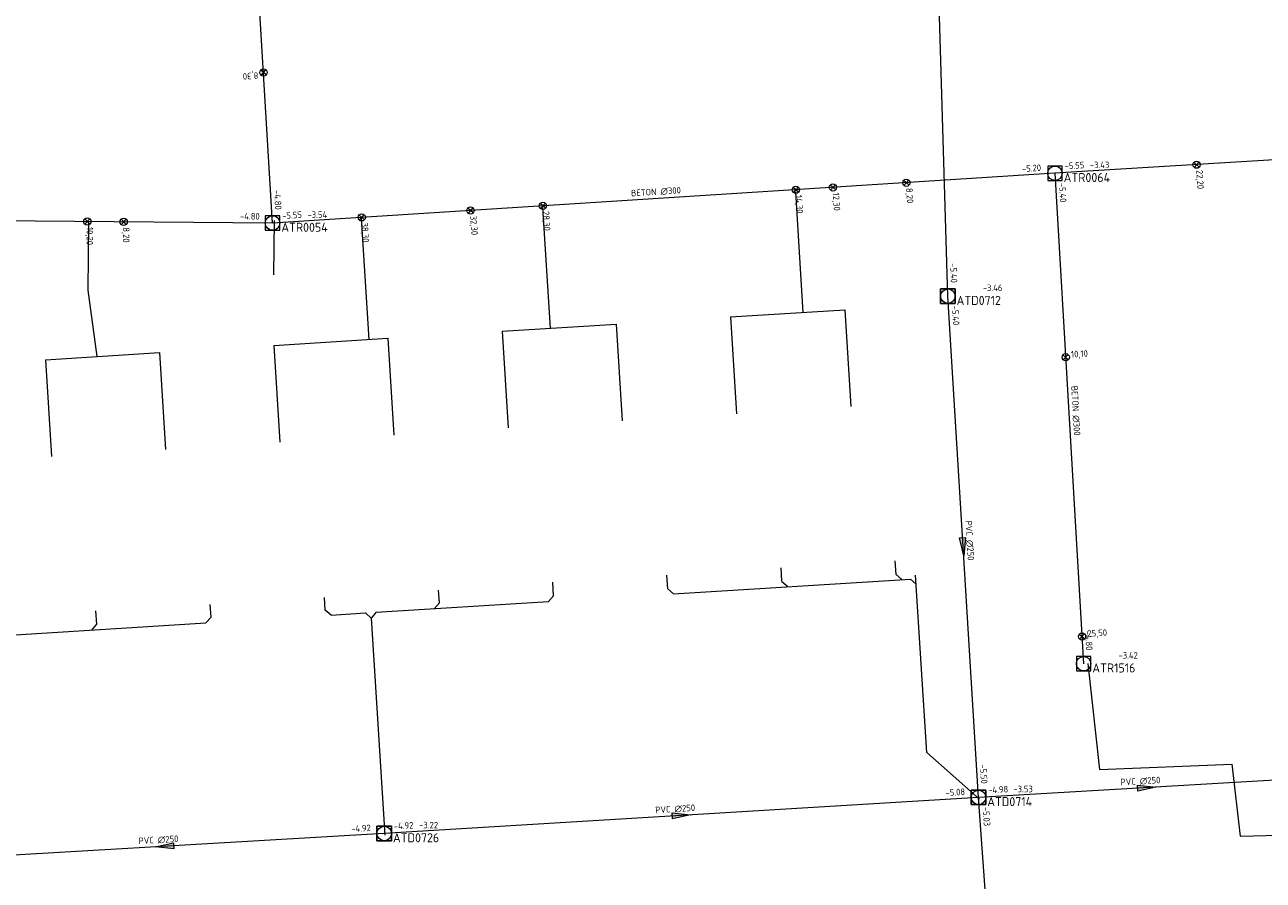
# Model space of a CAD drawing. Header units: metres. Extents: x 162232 to 162755, y 502539 to 502988.
# Tile 37 of 64: x 162489 to 162558, y 502707 to 502755. Entities that reach past the tile are written whole.
import ezdxf

# ---------------------------------------------------------------- set-up
doc = ezdxf.new("R2010")
doc.units = ezdxf.units.M
doc.header["$LTSCALE"] = 0.001
for name, color, linetype, lineweight in [('B-WE-RI-HWA_BOB-T18', 150, 'Continuous', 0), ('B-WE-RI-HWA_HUISAANSLUITING_PVC_125-G', 150, 'Continuous', 13), ('B-WE-RI-HWA_HULPSTUK_INLAAT-S', 150, 'Continuous', 13), ('B-WE-RI-HWA_HULPSTUK_INLAAT-T18', 150, 'Continuous', 0), ('B-WE-RI-HWA_MATERIAAL-T18', 150, 'Continuous', 0), ('B-WE-RI-HWA_PUTDEKSELHOOGTE-T18', 150, 'Continuous', 0), ('B-WE-RI-HWA_PUTNUMMER-T25', 150, 'Continuous', 0), ('B-WE-RI-HWA_RIOOLPUT_INSPECTIEPUT-S', 150, 'Continuous', 13), ('B-WE-RI-HWA_TRANSPORTLEIDING_BETON_300-G', 150, 'Continuous', 13), ('B-WE-RI-VWA_BOB-T18', 20, 'Continuous', 0), ('B-WE-RI-VWA_HUISAANSLUITING_PVC_125-G', 20, 'Continuous', 13), ('B-WE-RI-VWA_HUISAANSLUITING_PVC_160-G', 20, 'Continuous', 13), ('B-WE-RI-VWA_MATERIAAL-T18', 20, 'Continuous', 0), ('B-WE-RI-VWA_PUTDEKSELHOOGTE-T18', 20, 'Continuous', 0), ('B-WE-RI-VWA_PUTNUMMER-T25', 20, 'Continuous', 0), ('B-WE-RI-VWA_RIOOLPUT_INSPECTIEPUT-S', 20, 'Continuous', 13), ('B-WE-RI-VWA_STROOMRICHTING-S', 20, 'Continuous', 13), ('B-WE-RI-VWA_TRANSPORTLEIDING_PVC_250-G', 20, 'Continuous', 13), ('Default', 7, 'Continuous', 0)]:
    doc.layers.add(name, color=color, linetype=linetype, lineweight=lineweight)
doc.styles.add('NLCS-ISO', font='NLCS-ISO.ttf')

# ---------------------------------------------------------------- blocks, each defined once
blk = doc.blocks.new('SRI-STROOMRICHTING-SO')
at = {"layer": 'Default', "linetype": 'Continuous'}
blk.add_hatch(color=256, dxfattribs=at).paths.add_polyline_path([(-0.0025, 0.00083), (-0.0025, -0.00083), (0.0025, 0)])
at = {"flags": 128}
blk.add_lwpolyline([(0.0025, 0), (-0.0025, -0.00083), (-0.0025, 0.00083), (0.0025, 0)], dxfattribs=at)
blk = doc.blocks.new('B-SRI-PUT_VWA-SO')
at = {"flags": 128}
for points in [[(-0.002, 0.002), (0.002, 0.002), (0.002, -0.002), (-0.002, -0.002), (-0.002, 0.002)], [(0.002, -0.002), (0.002, 0.002), (-0.002, 0.002), (-0.002, -0.002), (0.002, -0.002)]]:
    blk.add_lwpolyline(points, dxfattribs=at)
blk.add_circle((0, 0), 0.002)
blk = doc.blocks.new('B-SRI-PUT_HWA-SO')
at = {"flags": 128}
blk.add_lwpolyline([(-0.002, -0.002), (0.002, -0.002), (0.002, 0.002), (-0.002, 0.002), (-0.002, -0.002)], dxfattribs=at)
blk.add_circle((0, 0), 0.002)
blk = doc.blocks.new('SRI-HULP_INLAAT-SO')
for p, q in [((-0.00071, 0.00071), (0.00071, -0.00071)), ((-0.00071, -0.00071), (0.00071, 0.00071))]:
    blk.add_line(p, q)
blk.add_circle((0, 0), 0.001)

msp = doc.modelspace()

# ---------------------------------------------------------------- linework, layer by layer
at = {"layer": 'B-WE-RI-HWA_HUISAANSLUITING_PVC_125-G', "flags": 128}
for points in [[(162532.252, 502738.68), (162531.838, 502745.321)], [(162518.33, 502737.811), (162517.915, 502744.46)], [(162493.37, 502736.254), (162492.873, 502739.906), (162492.909, 502743.649)], [(162503.112, 502743.745), (162503.082, 502740.745)], [(162508.349, 502737.188), (162507.934, 502743.844)], [(162528.247, 502738.43), (162534.544, 502738.822)], [(162534.536, 502738.82), (162534.868, 502733.492)], [(162515.672, 502737.645), (162521.96, 502738.037)], [(162521.96, 502738.037), (162522.292, 502732.709)], [(162528.247, 502738.43), (162528.579, 502733.1)], [(162503.097, 502736.861), (162509.384, 502737.253)], [(162509.384, 502737.253), (162509.716, 502731.924)], [(162515.672, 502737.645), (162516.004, 502732.316)], [(162490.521, 502736.076), (162496.809, 502736.468)], [(162496.809, 502736.468), (162497.141, 502731.14)], [(162503.097, 502736.861), (162503.429, 502731.533)], [(162490.521, 502736.076), (162490.853, 502730.748)], [(162547.931, 502719.345), (162548.559, 502713.52), (162555.849, 502713.806), (162556.306, 502709.845), (162560.607, 502709.959), (162560.607, 502710.549)]]:
    msp.add_lwpolyline(points, dxfattribs=at)
at = {"layer": 'B-WE-RI-HWA_TRANSPORTLEIDING_BETON_300-G', "flags": 128}
for points in [[(162503.034, 502743.6), (162500.448, 502786.635)], [(162576.021, 502748.154), (162546.114, 502746.339)], [(162546.114, 502746.339), (162503.034, 502743.6)], [(162546.114, 502746.339), (162547.691, 502719.338)], [(162503.034, 502743.6), (162465.992, 502743.905)]]:
    msp.add_lwpolyline(points, dxfattribs=at)
at = {"layer": 'B-WE-RI-VWA_HUISAANSLUITING_PVC_125-G', "flags": 128}
for points in [[(162537.371, 502724.253), (162537.324, 502725.002)], [(162524.797, 502723.469), (162524.75, 502724.218)], [(162531.083, 502723.861), (162531.036, 502724.61)], [(162537.689, 502723.972), (162537.371, 502724.253)], [(162518.508, 502723.077), (162518.461, 502723.826)], [(162525.115, 502723.188), (162538.154, 502724.001)], [(162531.083, 502723.861), (162531.401, 502723.58)], [(162538.472, 502723.72), (162538.154, 502724.001)], [(162505.934, 502722.293), (162505.89, 502722.992)], [(162512.22, 502722.685), (162512.176, 502723.384)], [(162518.227, 502722.759), (162518.508, 502723.077)], [(162525.115, 502723.188), (162524.797, 502723.469)], [(162493.355, 502721.509), (162493.308, 502722.258)], [(162499.645, 502721.901), (162499.601, 502722.6)], [(162506.252, 502722.013), (162505.934, 502722.293)], [(162508.746, 502722.168), (162508.466, 502721.85)], [(162508.746, 502722.168), (162518.227, 502722.759)], [(162511.939, 502722.367), (162512.22, 502722.685)], [(162484.492, 502720.656), (162499.364, 502721.583)], [(162493.074, 502721.191), (162493.355, 502721.509)], [(162499.364, 502721.583), (162499.645, 502721.901)], [(162506.252, 502722.013), (162508.147, 502722.131)], [(162508.466, 502721.85), (162508.147, 502722.131)]]:
    msp.add_lwpolyline(points, dxfattribs=at)
at = {"layer": 'B-WE-RI-VWA_HUISAANSLUITING_PVC_160-G', "flags": 128}
for points in [[(162539.05, 502714.446), (162538.441, 502724.22)], [(162508.466, 502721.85), (162509.211, 502709.891)], [(162539.05, 502714.446), (162541.953, 502711.884)]]:
    msp.add_lwpolyline(points, dxfattribs=at)
at = {"layer": 'B-WE-RI-VWA_TRANSPORTLEIDING_PVC_250-G', "flags": 128}
for points in [[(162540.217, 502739.573), (162539.198, 502773.491)], [(162541.905, 502711.98), (162540.217, 502739.573)], [(162560.416, 502713.048), (162541.905, 502711.98)], [(162541.905, 502711.98), (162509.181, 502709.991)], [(162547.185, 502638.95), (162541.905, 502711.98)], [(162509.181, 502709.991), (162485, 502708.571)]]:
    msp.add_lwpolyline(points, dxfattribs=at)

# ---------------------------------------------------------------- block references
at = {"layer": 'B-WE-RI-HWA_HULPSTUK_INLAAT-S', "linetype": 'Continuous', "lineweight": 0, "xscale": 200, "yscale": 200}
for p, rotation in [((162502.536, 502751.885), 93.43880407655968), ((162553.912, 502746.812), 183.4729144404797), ((162537.931, 502745.819), 183.6379339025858), ((162531.843, 502745.432), 183.6379339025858), ((162533.889, 502745.562), 183.6379339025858), ((162517.921, 502744.547), 183.6379339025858), ((162507.941, 502743.912), 183.6379339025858), ((162513.929, 502744.293), 183.6379339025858), ((162492.834, 502743.684), 179.5282431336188), ((162494.834, 502743.668), 179.5282431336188), ((162546.706, 502736.209), 273.3425767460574), ((162547.604, 502720.835), 273.3425767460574)]:
    msp.add_blockref('SRI-HULP_INLAAT-SO', p, dxfattribs=dict(at, rotation=rotation))
at = {"layer": 'B-WE-RI-HWA_RIOOLPUT_INSPECTIEPUT-S', "linetype": 'Continuous', "lineweight": 0, "xscale": 200, "yscale": 200}
for p in [(162546.114, 502746.339), (162503.034, 502743.6), (162547.691, 502719.338)]:
    msp.add_blockref('B-SRI-PUT_HWA-SO', p, dxfattribs=at)
at = {"layer": 'B-WE-RI-VWA_RIOOLPUT_INSPECTIEPUT-S', "linetype": 'Continuous', "lineweight": 0, "xscale": 200, "yscale": 200}
for p in [(162540.217, 502739.573), (162541.905, 502711.98), (162509.181, 502709.991)]:
    msp.add_blockref('B-SRI-PUT_VWA-SO', p, dxfattribs=at)
at = {"layer": 'B-WE-RI-VWA_STROOMRICHTING-S', "linetype": 'Continuous', "lineweight": 0, "xscale": 200, "yscale": 200}
for p, rotation in [((162541.061, 502725.776), 273.5007029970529), ((162551.16, 502712.514), 3.302043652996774), ((162525.543, 502710.986), 3.478220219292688), ((162497.09, 502709.281), 183.3607657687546)]:
    msp.add_blockref('SRI-STROOMRICHTING-SO', p, dxfattribs=dict(at, rotation=rotation))

# ---------------------------------------------------------------- texts
at = {"layer": 'B-WE-RI-HWA_BOB-T18', "linetype": 'Continuous', "lineweight": 0, "char_height": 0.36, "attachment_point": 7, "line_spacing_factor": 0.8, "style": 'NLCS-ISO'}
for s, insert, rotation in [('{\\C256;-5.20}', (162544.306, 502746.406), 3.63793), ('{\\C256;-5.55}', (162546.652, 502746.553), 3.47291), ('{\\C256;-4.80}', (162503.107, 502745.408), 273.4388), ('{\\C256;-5.40}', (162546.327, 502745.801), 273.34258), ('{\\C256;-4.80}', (162501.236, 502743.796), 359.52824), ('{\\C256;-5.55}', (162503.571, 502743.816), 3.63793), ('{\\C256;-4.80}', (162547.767, 502721.146), 273.34258)]:
    msp.add_mtext(s, dxfattribs=dict(at, insert=insert, rotation=rotation))
at = {"layer": 'B-WE-RI-HWA_HULPSTUK_INLAAT-T18', "linetype": 'Continuous', "lineweight": 0, "char_height": 0.36, "attachment_point": 7, "line_spacing_factor": 0.8, "style": 'NLCS-ISO'}
for s, insert, rotation in [('{\\C256;8,30}', (162502.23, 502751.986), 183.4388), ('{\\C256;22,20}', (162553.811, 502746.506), 273.47291), ('{\\C256;8,20}', (162537.831, 502745.512), 273.63793), ('{\\C256;14,30}', (162531.743, 502745.125), 273.63793), ('{\\C256;12,30}', (162533.789, 502745.255), 273.63793), ('{\\C256;32,30}', (162513.829, 502743.986), 273.63793), ('{\\C256;28,30}', (162517.821, 502744.24), 273.63793), ('{\\C256;10,20}', (162492.713, 502743.385), 269.52824), ('{\\C256;8,20}', (162494.713, 502743.369), 269.52824), ('{\\C256;38,30}', (162507.842, 502743.605), 273.63793), ('{\\C256;10,10}', (162547.012, 502736.108), 3.34258), ('{\\C256;25,50}', (162547.91, 502720.734), 3.34258)]:
    msp.add_mtext(s, dxfattribs=dict(at, insert=insert, rotation=rotation))
at = {"layer": 'B-WE-RI-HWA_MATERIAAL-T18', "linetype": 'Continuous', "lineweight": 0, "char_height": 0.36, "attachment_point": 8, "line_spacing_factor": 0.8, "style": 'NLCS-ISO'}
for insert, rotation in [((162524.155, 502745.124), 3.63793), ((162547.06, 502733.257), 273.34258)]:
    msp.add_mtext('{\\C256;BETON ∅300}', dxfattribs=dict(at, insert=insert, rotation=rotation))
at = {"layer": 'B-WE-RI-HWA_PUTDEKSELHOOGTE-T18', "linetype": 'Continuous', "lineweight": 0, "char_height": 0.36, "attachment_point": 7, "line_spacing_factor": 0.8, "style": 'NLCS-ISO'}
for s, insert in [('{\\C256;-3.43}', (162548.034, 502746.62)), ('{\\C256;-3.54}', (162504.954, 502743.881)), ('{\\C256;-3.42}', (162549.611, 502719.619))]:
    msp.add_mtext(s, dxfattribs=dict(at, insert=insert))
at = {"layer": 'B-WE-RI-HWA_PUTNUMMER-T25', "linetype": 'Continuous', "lineweight": 0, "char_height": 0.5, "attachment_point": 7, "line_spacing_factor": 0.8, "style": 'NLCS-ISO'}
for s, insert in [('{\\C256;ATR0064}', (162546.594, 502745.854)), ('{\\C256;ATR0054}', (162503.514, 502743.115)), ('{\\C256;ATR1516}', (162548.171, 502718.853))]:
    msp.add_mtext(s, dxfattribs=dict(at, insert=insert))
at = {"layer": 'B-WE-RI-VWA_BOB-T18', "linetype": 'Continuous', "lineweight": 0, "char_height": 0.36, "attachment_point": 7, "line_spacing_factor": 0.8, "style": 'NLCS-ISO'}
for s, insert, rotation in [('{\\C256;-5.40}', (162540.344, 502741.378), 271.72082), ('{\\C256;-5.40}', (162540.431, 502739.035), 273.5007), ('{\\C256;-5.50}', (162541.976, 502713.788), 273.5007), ('{\\C256;-4.98}', (162542.444, 502712.193), 3.30204), ('{\\C256;-5.08}', (162540.097, 502712.052), 3.47822), ('{\\C256;-5.03}', (162542.125, 502711.444), 274.13524), ('{\\C256;-4.92}', (162509.719, 502710.205), 3.47822), ('{\\C256;-4.92}', (162507.373, 502710.066), 3.36077)]:
    msp.add_mtext(s, dxfattribs=dict(at, insert=insert, rotation=rotation))
at = {"layer": 'B-WE-RI-VWA_MATERIAAL-T18', "linetype": 'Continuous', "lineweight": 0, "char_height": 0.36, "attachment_point": 8, "line_spacing_factor": 0.8, "style": 'NLCS-ISO'}
for insert, rotation in [((162541.222, 502726.105), 273.5007), ((162550.832, 502712.677), 3.30204), ((162525.214, 502711.147), 3.47822), ((162496.762, 502709.443), 3.36077)]:
    msp.add_mtext('{\\C256;PVC ∅250}', dxfattribs=dict(at, insert=insert, rotation=rotation))
at = {"layer": 'B-WE-RI-VWA_PUTDEKSELHOOGTE-T18', "linetype": 'Continuous', "lineweight": 0, "char_height": 0.36, "attachment_point": 7, "line_spacing_factor": 0.8, "style": 'NLCS-ISO'}
for s, insert in [('{\\C256;-3.46}', (162542.137, 502739.854)), ('{\\C256;-3.53}', (162543.825, 502712.261)), ('{\\C256;-3.22}', (162511.101, 502710.272))]:
    msp.add_mtext(s, dxfattribs=dict(at, insert=insert))
at = {"layer": 'B-WE-RI-VWA_PUTNUMMER-T25', "linetype": 'Continuous', "lineweight": 0, "char_height": 0.5, "attachment_point": 7, "line_spacing_factor": 0.8, "style": 'NLCS-ISO'}
for s, insert in [('{\\C256;ATD0712}', (162540.697, 502739.088)), ('{\\C256;ATD0714}', (162542.385, 502711.495)), ('{\\C256;ATD0726}', (162509.661, 502709.506))]:
    msp.add_mtext(s, dxfattribs=dict(at, insert=insert))

doc.saveas('drawing.dxf')
